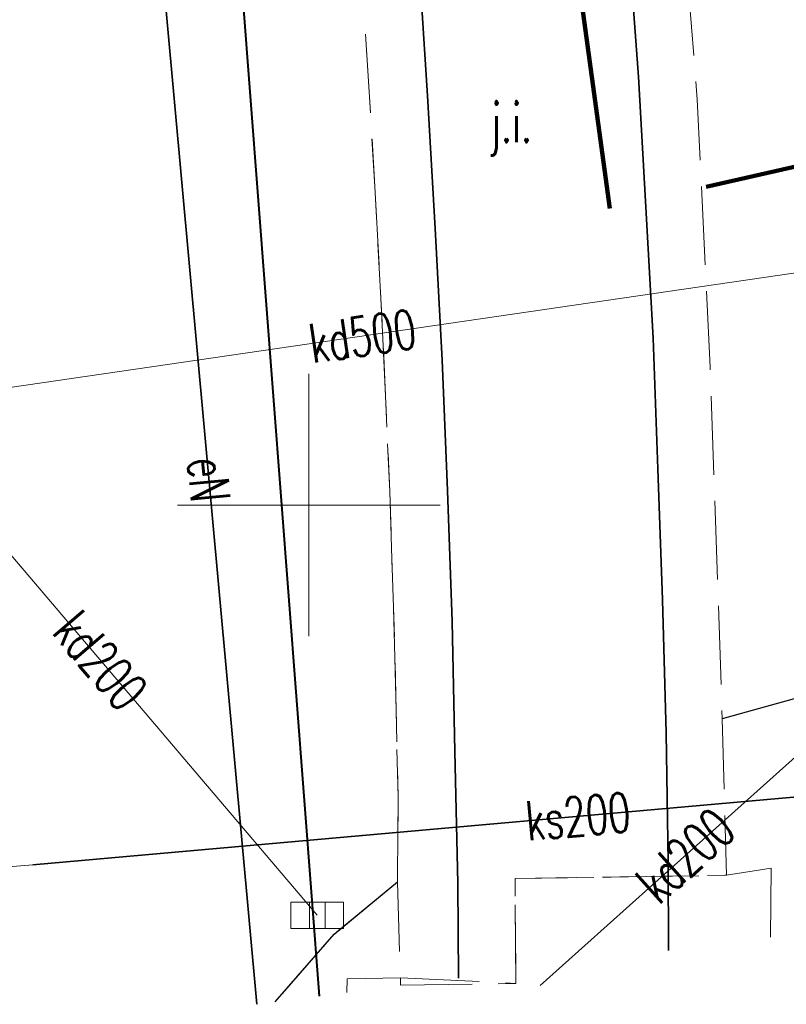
# Model space of a CAD drawing. Header units: metres. Extents: x 6567444 to 13135881, y 5574237 to 11149086.
# Tile 6 of 212: x 6567844 to 6567859, y 5574340 to 5574359. Entities that reach past the tile are written whole.
import ezdxf
from ezdxf.enums import TextEntityAlignment as Align

# ---------------------------------------------------------------- set-up
doc = ezdxf.new("R2010")
doc.units = ezdxf.units.M
for name, pattern in [('_MDCP$0$2.0_1.0', [3, 2, -1]), ('_MDCP$1$L_0_06', [2, 1.5, -0.5]), ('GE.I.6640.1.468.2024_MDCP_dodatkowe pomiary_12.03.2026$0$2.0_1.0', [3, 2, -1]), ('GE.I.6640.1.468.2024_MDCP_dodatkowe pomiary_12.03.2026$0$L_0_06', [2, 1.5, -0.5])]:
    doc.linetypes.add(name, pattern=pattern)
for name, color, linetype, lineweight in [('_MDCP$0$GES_PrzewodElektroenergetyczny', 1, 'Continuous', 18), ('_MDCP$0$GES_UrzadzeniaSiecKanalizacyjna_P', 7, 'Continuous', 18), ('_MDCP$0$GES_UrzadzeniaTowarzyszczaceLiniowe', 7, 'Continuous', 18), ('_MDCP$0$MP_LINIE_REGULAC', 135, 'Continuous', 40), ('_MDCP$0$OT_Komunikacja', 7, 'Continuous', 18), ('_MDCP$0$Z_ZAKRES', 214, 'Continuous', 90), ('_MDCP$1$GES_PrzewodKanalizacyjny', 36, 'Continuous', 18), ('_MDCP$1$PARSI', 7, 'Continuous', 20), ('GE.I.6640.1.468.2024_MDCP_dodatkowe pomiary_12.03.2026$0$GES_PrzewodElektroenergetyczny', 1, 'Continuous', 18), ('GE.I.6640.1.468.2024_MDCP_dodatkowe pomiary_12.03.2026$0$GES_PrzewodKanalizacyjny', 36, 'Continuous', 18), ('GE.I.6640.1.468.2024_MDCP_dodatkowe pomiary_12.03.2026$0$GES_UrzadzeniaSiecKanalizacyjna_P', 7, 'Continuous', 18), ('GE.I.6640.1.468.2024_MDCP_dodatkowe pomiary_12.03.2026$0$GES_UrzadzeniaTowarzyszczaceLiniowe', 7, 'Continuous', 18), ('GE.I.6640.1.468.2024_MDCP_dodatkowe pomiary_12.03.2026$0$MP_LINIE_REGULAC', 135, 'Continuous', 40), ('GE.I.6640.1.468.2024_MDCP_dodatkowe pomiary_12.03.2026$0$OT_Komunikacja', 7, 'Continuous', 18), ('GE.I.6640.1.468.2024_MDCP_dodatkowe pomiary_12.03.2026$0$PARSI', 7, 'Continuous', 20), ('GE.I.6640.1.468.2024_MDCP_dodatkowe pomiary_12.03.2026$0$Z_ZAKRES', 214, 'Continuous', 90)]:
    doc.layers.add(name, color=color, linetype=linetype, lineweight=lineweight)
doc.styles.add('_MDCP$0$STANDARD', font='simplex.shx')
doc.styles.add('GE.I.6640.1.468.2024_MDCP_dodatkowe pomiary_12.03.2026$0$STANDARD', font='simplex.shx')
doc.linetypes.add('_MDCP$0$MPNLZ', pattern='A,6,-2,[35,msgB.shx,S=0.016,R=0,X=-1,Y=0],6', length=14)
doc.linetypes.add('GE.I.6640.1.468.2024_MDCP_dodatkowe pomiary_12.03.2026$0$MPNLZ', pattern='A,6,-2,[35,msgB.shx,S=0.016,R=0,X=-1,Y=0],6', length=14)

# ---------------------------------------------------------------- blocks, each defined once
blk = doc.blocks.new('_MDCP$0$other_SUKK')
at = {"color": 0, "linetype": 'Continuous', "lineweight": 18, "flags": 128}
blk.add_lwpolyline([(1, 0.5), (1, -0.5), (-1, -0.5), (-1, 0.5), (1, 0.5)], close=True, dxfattribs=at)
for points in [[(-0.3, 0.5), (-0.3, -0.5)], [(0.3, 0.5), (0.3, -0.5)]]:
    blk.add_lwpolyline(points, dxfattribs=at)
blk = doc.blocks.new('_MDCP$1$mzsk')
at = {"layer": '_MDCP$1$PARSI', "color": 0}
for p, q in [((0, -5), (0, 5)), ((5, 0), (-5, 0))]:
    blk.add_line(p, q, dxfattribs=at)
blk = doc.blocks.new('_MDCP')
at = {"layer": '_MDCP$0$GES_PrzewodElektroenergetyczny', "color": 1, "linetype": 'Continuous', "lineweight": 18}
blk.add_lwpolyline([(6567847.78, 5574363.84), (6567847.01, 5574362.42), (6567849.008, 5574340.484)], dxfattribs=at)
at = {"layer": '_MDCP$0$GES_UrzadzeniaTowarzyszczaceLiniowe', "color": 7, "linetype": 'Continuous', "lineweight": 35}
blk.add_lwpolyline([(6567847.01, 5574362.42), (6567849.008, 5574340.484)], dxfattribs=at)
at = {"layer": '_MDCP$0$GES_UrzadzeniaTowarzyszczaceLiniowe', "color": 7, "linetype": 'Continuous', "lineweight": 35, "flags": 128}
blk.add_lwpolyline([(6567844.74, 5574343.141), (6567865.52, 5574344.99)], dxfattribs=at)
at = {"layer": '_MDCP$0$MP_LINIE_REGULAC', "linetype": '_MDCP$0$MPNLZ', "flags": 128}
blk.add_lwpolyline([(6567850.203, 5574340.64), (6567845.014, 5574408.349), (6567815.314, 5574531.714), (6567826.921, 5574548.2), (6567848.668, 5574553.025)], dxfattribs=at)
at = {"layer": '_MDCP$0$OT_Komunikacja', "color": 7, "linetype": 'Continuous', "lineweight": 25, "flags": 128}
blk.add_lwpolyline([(6567905.63, 5574359.784), (6567900.842, 5574357.997), (6567896.789, 5574356.714), (6567892.76, 5574355.522), (6567888.375, 5574354.261), (6567880.658, 5574352.183), (6567873.873, 5574350.271), (6567863.57, 5574347.509), (6567857.878, 5574345.927)], dxfattribs=at)
at = {"layer": '_MDCP$0$OT_Komunikacja', "color": 7, "linetype": 'Continuous', "lineweight": 35}
for points in [[(6567852.1, 5574360.28), (6567852.26, 5574357.8), (6567852.41, 5574355.27), (6567852.54, 5574352.76), (6567852.64, 5574350.28), (6567852.73, 5574347.78), (6567852.78, 5574345.3), (6567852.84, 5574342.79), (6567852.854, 5574340.985)], [(6567856.1, 5574360.65), (6567856.28, 5574358.16), (6567856.42, 5574355.68), (6567856.56, 5574353.18), (6567856.65, 5574350.69), (6567856.74, 5574348.19), (6567856.81, 5574345.66), (6567856.85, 5574343.19), (6567856.857, 5574341.507)]]:
    blk.add_lwpolyline(points, dxfattribs=at)
at = {"layer": '_MDCP$0$OT_Komunikacja', "color": 7, "linetype": '_MDCP$1$L_0_06', "lineweight": 18}
for points in [[(6567850.92, 5574360.92), (6567851.08, 5574358.976), (6567851.26, 5574356.07), (6567851.413, 5574353.167), (6567851.541, 5574350.26), (6567851.635, 5574347.338), (6567851.7, 5574344.436), (6567851.69, 5574342.82), (6567850.48, 5574341.82), (6567849.356, 5574340.529)], [(6567851.75, 5574340.99), (6567853.946, 5574340.881), (6567853.93, 5574342.88), (6567857.957, 5574342.944), (6567858.81, 5574343.08), (6567858.801, 5574341.761)], [(6567850.722, 5574340.707), (6567850.73, 5574340.97), (6567851.75, 5574340.99)]]:
    blk.add_lwpolyline(points, dxfattribs=at)
at = {"layer": '_MDCP$0$OT_Komunikacja', "color": 7, "linetype": '_MDCP$1$L_0_06', "lineweight": 18, "flags": 128}
blk.add_lwpolyline([(6567856.582, 5574368.039), (6567856.863, 5574364.456), (6567857.11, 5574361.35), (6567857.403, 5574357.729), (6567857.648, 5574352.63), (6567857.878, 5574345.927), (6567857.957, 5574342.944), (6567855.759, 5574342.908), (6567853.93, 5574342.88), (6567853.946, 5574340.881), (6567851.749, 5574340.85), (6567851.69, 5574342.82), (6567851.7, 5574344.436), (6567851.635, 5574347.338), (6567851.541, 5574350.26), (6567851.413, 5574353.167), (6567851.26, 5574356.07), (6567851.08, 5574358.976), (6567850.92, 5574360.92), (6567850.628, 5574364.79), (6567850.365, 5574367.7), (6567850.066, 5574370.585), (6567849.745, 5574373.479), (6567851.93, 5574373.729), (6567852.08, 5574372.41), (6567856.09, 5574372.83)], close=True, dxfattribs=at)
at = {"layer": '_MDCP$0$OT_Komunikacja', "color": 7, "linetype": 'Continuous', "lineweight": 25}
blk.add_lwpolyline([(6567849.356, 5574340.529), (6567850.48, 5574341.82), (6567851.69, 5574342.82)], dxfattribs=at)
at = {"layer": '_MDCP$0$Z_ZAKRES', "linetype": '_MDCP$0$2.0_1.0', "lineweight": 140, "ltscale": 3}
blk.add_lwpolyline([(6567820.407, 5574555.719), (6567847.232, 5574561.997), (6567929.356, 5574581.206), (6567956.443, 5574443.911), (6567955.827, 5574425.481), (6567951.015, 5574407.07), (6567933.777, 5574381.866), (6567907.312, 5574367.318), (6567855.739, 5574355.65), (6567852.582, 5574378.747), (6567848.105, 5574411.572), (6567841.693, 5574438.994), (6567818.946, 5574517.253)], close=True, dxfattribs=at)
at = {"layer": '_MDCP$1$GES_PrzewodKanalizacyjny', "color": 36, "linetype": 'Continuous', "lineweight": 18, "flags": 128}
for points in [[(6567841.9, 5574351.89), (6567860.15, 5574354.55)], [(6567841.9, 5574351.89), (6567850.16, 5574342.181)], [(6567859.94, 5574345.8), (6567854.41, 5574340.84)], [(6567843.64, 5574343.05), (6567844.74, 5574343.141), (6567865.52, 5574344.99), (6567866.62, 5574345.09)]]:
    blk.add_lwpolyline(points, dxfattribs=at)
at = {"layer": '_MDCP$0$GES_UrzadzeniaSiecKanalizacyjna_P', "color": 36, "linetype": 'Continuous', "xscale": 0.5, "yscale": 0.5, "zscale": 0.5}
blk.add_blockref('_MDCP$0$other_SUKK', (6567850.16, 5574342.18), dxfattribs=at)
at = {"layer": '_MDCP$1$PARSI', "xscale": 0.5, "yscale": 0.5, "zscale": 0.5, "rotation": 1.16962990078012e-09}
blk.add_blockref('_MDCP$1$mzsk', (6567850, 5574350), dxfattribs=at)
at = {"layer": '_MDCP$0$GES_PrzewodElektroenergetyczny', "color": 1, "lineweight": 15, "style": '_MDCP$0$STANDARD', "width": 0.66}
blk.add_text('eN', height=0.75, rotation=-84.8, dxfattribs=at).set_placement((6567848.097, 5574350.483), align=Align.MIDDLE_CENTER)
at = {"layer": '_MDCP$0$OT_Komunikacja', "color": 7, "lineweight": 15, "style": '_MDCP$0$STANDARD', "width": 0.66}
blk.add_text('j.i.', height=0.75, dxfattribs=at).set_placement((6567853.851, 5574357.289), align=Align.MIDDLE_CENTER)
at = {"layer": '_MDCP$1$GES_PrzewodKanalizacyjny', "color": 36, "lineweight": 15, "style": '_MDCP$0$STANDARD', "width": 0.66}
for s, rotation, p in [('kd500', -351.7, (6567851.025, 5574353.22)), ('kd200', -49.6, (6567846.03, 5574347.035)), ('ks200', -354.9, (6567855.13, 5574344.066)), ('kd200', -318.1, (6567857.175, 5574343.32))]:
    blk.add_text(s, height=0.75, rotation=rotation, dxfattribs=at).set_placement(p, align=Align.MIDDLE_CENTER)
blk = doc.blocks.new('GE.I.6640.1.468.2024_MDCP_dodatkowe pomiary_12.03.2026$0$other_SUKK')
at = {"color": 0, "linetype": 'Continuous', "lineweight": 18, "flags": 128}
blk.add_lwpolyline([(1, 0.5), (1, -0.5), (-1, -0.5), (-1, 0.5), (1, 0.5)], close=True, dxfattribs=at)
for points in [[(-0.3, 0.5), (-0.3, -0.5)], [(0.3, 0.5), (0.3, -0.5)]]:
    blk.add_lwpolyline(points, dxfattribs=at)
blk = doc.blocks.new('GE.I.6640.1.468.2024_MDCP_dodatkowe pomiary_12.03.2026$0$mzsk')
at = {"layer": 'GE.I.6640.1.468.2024_MDCP_dodatkowe pomiary_12.03.2026$0$PARSI', "color": 0}
for p, q in [((0, -5), (0, 5)), ((5, 0), (-5, 0))]:
    blk.add_line(p, q, dxfattribs=at)
blk = doc.blocks.new('GE.I.6640.1.468.2024_MDCP_dodatkowe pomiary_12.03.2026')
at = {"layer": 'GE.I.6640.1.468.2024_MDCP_dodatkowe pomiary_12.03.2026$0$GES_PrzewodElektroenergetyczny', "color": 1, "linetype": 'Continuous', "lineweight": 18}
blk.add_lwpolyline([(6567847.78, 5574363.84), (6567847.01, 5574362.42), (6567849.008, 5574340.484)], dxfattribs=at)
at = {"layer": 'GE.I.6640.1.468.2024_MDCP_dodatkowe pomiary_12.03.2026$0$GES_PrzewodKanalizacyjny', "color": 36, "linetype": 'Continuous', "lineweight": 18, "flags": 128}
for points in [[(6567841.9, 5574351.89), (6567860.15, 5574354.55)], [(6567841.9, 5574351.89), (6567850.16, 5574342.181)], [(6567859.94, 5574345.8), (6567854.41, 5574340.84)], [(6567843.64, 5574343.05), (6567844.74, 5574343.141), (6567865.52, 5574344.99), (6567866.62, 5574345.09)]]:
    blk.add_lwpolyline(points, dxfattribs=at)
at = {"layer": 'GE.I.6640.1.468.2024_MDCP_dodatkowe pomiary_12.03.2026$0$GES_UrzadzeniaTowarzyszczaceLiniowe', "color": 7, "linetype": 'Continuous', "lineweight": 35}
blk.add_lwpolyline([(6567847.01, 5574362.42), (6567849.008, 5574340.484)], dxfattribs=at)
at = {"layer": 'GE.I.6640.1.468.2024_MDCP_dodatkowe pomiary_12.03.2026$0$GES_UrzadzeniaTowarzyszczaceLiniowe', "color": 7, "linetype": 'Continuous', "lineweight": 35, "flags": 128}
blk.add_lwpolyline([(6567844.74, 5574343.141), (6567865.52, 5574344.99)], dxfattribs=at)
at = {"layer": 'GE.I.6640.1.468.2024_MDCP_dodatkowe pomiary_12.03.2026$0$MP_LINIE_REGULAC', "linetype": 'GE.I.6640.1.468.2024_MDCP_dodatkowe pomiary_12.03.2026$0$MPNLZ', "flags": 128}
blk.add_lwpolyline([(6567850.203, 5574340.64), (6567845.014, 5574408.349), (6567815.314, 5574531.714), (6567826.921, 5574548.2), (6567848.668, 5574553.025)], dxfattribs=at)
at = {"layer": 'GE.I.6640.1.468.2024_MDCP_dodatkowe pomiary_12.03.2026$0$OT_Komunikacja', "color": 7, "linetype": 'Continuous', "lineweight": 25, "flags": 128}
blk.add_lwpolyline([(6567905.63, 5574359.784), (6567900.842, 5574357.997), (6567896.789, 5574356.714), (6567892.76, 5574355.522), (6567888.375, 5574354.261), (6567880.658, 5574352.183), (6567873.873, 5574350.271), (6567863.57, 5574347.509), (6567857.878, 5574345.927)], dxfattribs=at)
at = {"layer": 'GE.I.6640.1.468.2024_MDCP_dodatkowe pomiary_12.03.2026$0$OT_Komunikacja', "color": 7, "linetype": 'Continuous', "lineweight": 35}
for points in [[(6567852.1, 5574360.28), (6567852.26, 5574357.8), (6567852.41, 5574355.27), (6567852.54, 5574352.76), (6567852.64, 5574350.28), (6567852.73, 5574347.78), (6567852.78, 5574345.3), (6567852.84, 5574342.79), (6567852.854, 5574340.985)], [(6567856.1, 5574360.65), (6567856.28, 5574358.16), (6567856.42, 5574355.68), (6567856.56, 5574353.18), (6567856.65, 5574350.69), (6567856.74, 5574348.19), (6567856.81, 5574345.66), (6567856.85, 5574343.19), (6567856.857, 5574341.507)]]:
    blk.add_lwpolyline(points, dxfattribs=at)
at = {"layer": 'GE.I.6640.1.468.2024_MDCP_dodatkowe pomiary_12.03.2026$0$OT_Komunikacja', "color": 7, "linetype": 'GE.I.6640.1.468.2024_MDCP_dodatkowe pomiary_12.03.2026$0$L_0_06', "lineweight": 18}
for points in [[(6567850.92, 5574360.92), (6567851.08, 5574358.976), (6567851.26, 5574356.07), (6567851.413, 5574353.167), (6567851.541, 5574350.26), (6567851.635, 5574347.338), (6567851.7, 5574344.436), (6567851.69, 5574342.82), (6567850.48, 5574341.82), (6567849.356, 5574340.529)], [(6567851.75, 5574340.99), (6567853.946, 5574340.881), (6567853.93, 5574342.88), (6567857.957, 5574342.944), (6567858.81, 5574343.08), (6567858.801, 5574341.761)], [(6567850.722, 5574340.707), (6567850.73, 5574340.97), (6567851.75, 5574340.99)]]:
    blk.add_lwpolyline(points, dxfattribs=at)
at = {"layer": 'GE.I.6640.1.468.2024_MDCP_dodatkowe pomiary_12.03.2026$0$OT_Komunikacja', "color": 7, "linetype": 'GE.I.6640.1.468.2024_MDCP_dodatkowe pomiary_12.03.2026$0$L_0_06', "lineweight": 18, "flags": 128}
blk.add_lwpolyline([(6567856.582, 5574368.039), (6567856.863, 5574364.456), (6567857.11, 5574361.35), (6567857.403, 5574357.729), (6567857.648, 5574352.63), (6567857.878, 5574345.927), (6567857.957, 5574342.944), (6567855.759, 5574342.908), (6567853.93, 5574342.88), (6567853.946, 5574340.881), (6567851.749, 5574340.85), (6567851.69, 5574342.82), (6567851.7, 5574344.436), (6567851.635, 5574347.338), (6567851.541, 5574350.26), (6567851.413, 5574353.167), (6567851.26, 5574356.07), (6567851.08, 5574358.976), (6567850.92, 5574360.92), (6567850.628, 5574364.79), (6567850.365, 5574367.7), (6567850.066, 5574370.585), (6567849.745, 5574373.479), (6567851.93, 5574373.729), (6567852.08, 5574372.41), (6567856.09, 5574372.83)], close=True, dxfattribs=at)
at = {"layer": 'GE.I.6640.1.468.2024_MDCP_dodatkowe pomiary_12.03.2026$0$OT_Komunikacja', "color": 7, "linetype": 'Continuous', "lineweight": 25}
blk.add_lwpolyline([(6567849.356, 5574340.529), (6567850.48, 5574341.82), (6567851.69, 5574342.82)], dxfattribs=at)
at = {"layer": 'GE.I.6640.1.468.2024_MDCP_dodatkowe pomiary_12.03.2026$0$Z_ZAKRES', "linetype": 'GE.I.6640.1.468.2024_MDCP_dodatkowe pomiary_12.03.2026$0$2.0_1.0', "lineweight": 140, "ltscale": 3}
blk.add_lwpolyline([(6567820.407, 5574555.719), (6567847.232, 5574561.997), (6567929.356, 5574581.206), (6567956.443, 5574443.911), (6567955.827, 5574425.481), (6567951.015, 5574407.07), (6567933.777, 5574381.866), (6567907.312, 5574367.318), (6567855.739, 5574355.65), (6567852.582, 5574378.747), (6567848.105, 5574411.572), (6567841.693, 5574438.994), (6567818.946, 5574517.253)], close=True, dxfattribs=at)
at = {"layer": 'GE.I.6640.1.468.2024_MDCP_dodatkowe pomiary_12.03.2026$0$GES_UrzadzeniaSiecKanalizacyjna_P', "color": 36, "linetype": 'Continuous', "xscale": 0.5, "yscale": 0.5, "zscale": 0.5}
blk.add_blockref('GE.I.6640.1.468.2024_MDCP_dodatkowe pomiary_12.03.2026$0$other_SUKK', (6567850.16, 5574342.18), dxfattribs=at)
at = {"layer": 'GE.I.6640.1.468.2024_MDCP_dodatkowe pomiary_12.03.2026$0$PARSI', "xscale": 0.5, "yscale": 0.5, "zscale": 0.5, "rotation": 1.16962990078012e-09}
blk.add_blockref('GE.I.6640.1.468.2024_MDCP_dodatkowe pomiary_12.03.2026$0$mzsk', (6567850, 5574350), dxfattribs=at)
at = {"layer": 'GE.I.6640.1.468.2024_MDCP_dodatkowe pomiary_12.03.2026$0$GES_PrzewodElektroenergetyczny', "color": 1, "lineweight": 15, "style": 'GE.I.6640.1.468.2024_MDCP_dodatkowe pomiary_12.03.2026$0$STANDARD', "width": 0.66}
blk.add_text('eN', height=0.75, rotation=-84.8, dxfattribs=at).set_placement((6567848.097, 5574350.483), align=Align.MIDDLE_CENTER)
at = {"layer": 'GE.I.6640.1.468.2024_MDCP_dodatkowe pomiary_12.03.2026$0$GES_PrzewodKanalizacyjny', "color": 36, "lineweight": 15, "style": 'GE.I.6640.1.468.2024_MDCP_dodatkowe pomiary_12.03.2026$0$STANDARD', "width": 0.66}
for s, rotation, p in [('kd500', -351.7, (6567851.025, 5574353.22)), ('kd200', -49.6, (6567846.03, 5574347.035)), ('ks200', -354.9, (6567855.13, 5574344.066)), ('kd200', -318.1, (6567857.175, 5574343.32))]:
    blk.add_text(s, height=0.75, rotation=rotation, dxfattribs=at).set_placement(p, align=Align.MIDDLE_CENTER)
at = {"layer": 'GE.I.6640.1.468.2024_MDCP_dodatkowe pomiary_12.03.2026$0$OT_Komunikacja', "color": 7, "lineweight": 15, "style": 'GE.I.6640.1.468.2024_MDCP_dodatkowe pomiary_12.03.2026$0$STANDARD', "width": 0.66}
blk.add_text('j.i.', height=0.75, dxfattribs=at).set_placement((6567853.851, 5574357.289), align=Align.MIDDLE_CENTER)

msp = doc.modelspace()

# ---------------------------------------------------------------- block references
at = {"layer": 'Defpoints'}
msp.add_blockref('GE.I.6640.1.468.2024_MDCP_dodatkowe pomiary_12.03.2026', (0, 0), dxfattribs=at)

# ---------------------------------------------------------------- next in the draw order: block references
msp.add_blockref('_MDCP', (0, 0))

doc.saveas('drawing.dxf')
